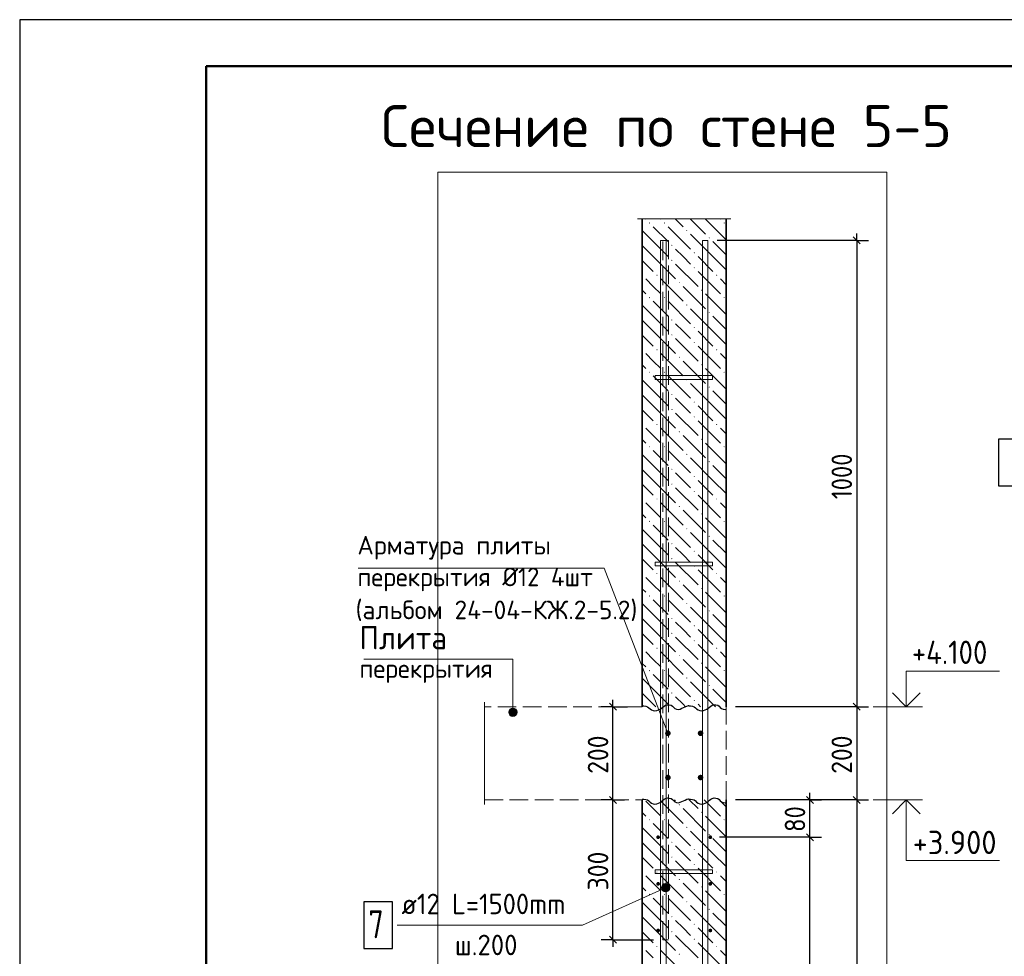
# Model space of a CAD drawing. Header units: millimetres. Extents: x 0 to 21005, y -5 to 14850.
# Tile 7 of 19: x 0 to 5279, y 9828 to 14850. Entities that reach past the tile are written whole.
import ezdxf

# ---------------------------------------------------------------- set-up
doc = ezdxf.new("R2010")
doc.units = ezdxf.units.MM
doc.linetypes.add('______2', pattern=[135, 100, -35])
for name, color, linetype, lineweight in [('Standard', 7, 'Continuous', 25), ('Выпуски арматуры Г-обр.', 7, 'Continuous', 25), ('ЖБ Пилон', 180, 'Continuous', 25), ('Заголовок чертежа', 7, 'Continuous', 25), ('Позиционная метка диаметр_ шаг', 7, 'Continuous', 13), ('Позиционная метка линия выноска', 7, 'Continuous', 13), ('Примечания', 7, 'Continuous', 13), ('Стена обрамление Г-обр.', 7, 'Continuous', 25), ('Стена фоновая арматура У1', 7, 'Continuous', 25), ('Стена фоновая арматура Х1', 7, 'Continuous', 25), ('Стена фоновая затяжка С-обр.', 7, 'Continuous', 25)]:
    doc.layers.add(name, color=color, linetype=linetype, lineweight=lineweight)
doc.layers.add('ЖБ Перекрытие верхний уровень', color=7, linetype='Continuous', lineweight=25, true_color=0xe0e0ff)
doc.layers.add('ЖБ Стена верхний уровень', color=7, linetype='Continuous', lineweight=25, true_color=0x006e00)
doc.layers.add('Размерная выноска', color=7, linetype='Continuous')
doc.styles.add('ISOCPEUR', font='txt')

msp = doc.modelspace()

# ---------------------------------------------------------------- hatches: boundary and pattern name
at = {"layer": 'ЖБ Стена верхний уровень', "linetype": 'Continuous', "lineweight": 18, "transparency": 33554687}
for points in [[(3373.3, 13759.9), (3376.6, 13763.2), (3379.9, 13759.9), (3376.6, 13756.7)], [(3453.3, 13759.9), (3456.6, 13763.2), (3459.9, 13759.9), (3456.6, 13756.7)], [(3773.3, 13759.9), (3776.6, 13763.2), (3779.9, 13759.9), (3776.6, 13756.7)], [(3573.3, 13719.9), (3576.6, 13723.2), (3579.9, 13719.9), (3576.6, 13716.7)], [(3693.4, 13679.9), (3696.6, 13683.2), (3699.9, 13679.9), (3696.6, 13676.7)], [(3493.4, 13639.9), (3496.6, 13643.2), (3499.9, 13639.9), (3496.6, 13636.7)], [(3613.3, 13599.9), (3616.6, 13603.2), (3619.9, 13599.9), (3616.6, 13596.7)], [(3493.4, 13559.9), (3496.6, 13563.2), (3499.9, 13559.9), (3496.6, 13556.7)], [(3613.3, 13519.9), (3616.6, 13523.2), (3619.9, 13519.9), (3616.6, 13516.7)], [(3337.6, 13482.1), (3339.9, 13479.9), (3337.6, 13477.7)], [(3413.3, 13479.9), (3416.6, 13483.2), (3419.9, 13479.9), (3416.6, 13476.7)], [(3733.4, 13479.9), (3736.6, 13483.2), (3739.9, 13479.9), (3736.6, 13476.7)], [(3533.4, 13439.9), (3536.6, 13443.2), (3539.9, 13439.9), (3536.6, 13436.7)], [(3373.3, 13359.9), (3376.6, 13363.2), (3379.9, 13359.9), (3376.6, 13356.7)], [(3453.3, 13359.9), (3456.6, 13363.2), (3459.9, 13359.9), (3456.6, 13356.7)], [(3653.3, 13399.9), (3656.6, 13403.2), (3659.9, 13399.9), (3656.6, 13396.7)], [(3773.3, 13359.9), (3776.6, 13363.2), (3779.9, 13359.9), (3776.6, 13356.7)], [(3573.3, 13319.9), (3576.6, 13323.2), (3579.9, 13319.9), (3576.6, 13316.7)], [(3693.4, 13279.9), (3696.6, 13283.2), (3699.9, 13279.9), (3696.6, 13276.7)], [(3493.4, 13239.9), (3496.6, 13243.2), (3499.9, 13239.9), (3496.6, 13236.7)], [(3613.3, 13199.9), (3616.6, 13203.2), (3619.9, 13199.9), (3616.6, 13196.7)], [(3493.4, 13159.9), (3496.6, 13163.2), (3499.9, 13159.9), (3496.6, 13156.7)], [(3613.3, 13119.9), (3616.6, 13123.2), (3619.9, 13119.9), (3616.6, 13116.7)], [(3337.6, 13082.1), (3339.9, 13079.9), (3337.6, 13077.7)], [(3413.3, 13079.9), (3416.6, 13083.2), (3419.9, 13079.9), (3416.6, 13076.7)], [(3533.4, 13039.9), (3536.6, 13043.2), (3539.9, 13039.9), (3536.6, 13036.7)], [(3733.4, 13079.9), (3736.6, 13083.2), (3739.9, 13079.9), (3736.6, 13076.7)], [(3653.3, 12999.9), (3656.6, 13003.2), (3659.9, 12999.9), (3656.6, 12996.7)], [(3373.3, 12959.9), (3376.6, 12963.2), (3379.9, 12959.9), (3376.6, 12956.7)], [(3453.3, 12959.9), (3456.6, 12963.2), (3459.9, 12959.9), (3456.6, 12956.7)], [(3773.3, 12959.9), (3776.6, 12963.2), (3779.9, 12959.9), (3776.6, 12956.7)], [(3573.3, 12919.9), (3576.6, 12923.2), (3579.9, 12919.9), (3576.6, 12916.7)], [(3693.4, 12879.9), (3696.6, 12883.2), (3699.9, 12879.9), (3696.6, 12876.7)], [(3493.4, 12839.9), (3496.6, 12843.2), (3499.9, 12839.9), (3496.6, 12836.7)], [(3613.3, 12799.9), (3616.6, 12803.2), (3619.9, 12799.9), (3616.6, 12796.7)], [(3493.4, 12759.9), (3496.6, 12763.2), (3499.9, 12759.9), (3496.6, 12756.7)], [(3613.3, 12719.9), (3616.6, 12723.2), (3619.9, 12719.9), (3616.6, 12716.7)], [(3337.6, 12682.1), (3339.9, 12679.9), (3337.6, 12677.7)], [(3413.3, 12679.9), (3416.6, 12683.2), (3419.9, 12679.9), (3416.6, 12676.7)], [(3733.4, 12679.9), (3736.6, 12683.2), (3739.9, 12679.9), (3736.6, 12676.7)], [(3533.4, 12639.9), (3536.6, 12643.2), (3539.9, 12639.9), (3536.6, 12636.7)], [(3653.3, 12599.9), (3656.6, 12603.2), (3659.9, 12599.9), (3656.6, 12596.7)], [(3373.3, 12559.9), (3376.6, 12563.2), (3379.9, 12559.9), (3376.6, 12556.7)], [(3453.3, 12559.9), (3456.6, 12563.2), (3459.9, 12559.9), (3456.6, 12556.7)], [(3573.3, 12519.9), (3576.6, 12523.2), (3579.9, 12519.9), (3576.6, 12516.7)], [(3773.3, 12559.9), (3776.6, 12563.2), (3779.9, 12559.9), (3776.6, 12556.7)], [(3693.4, 12479.9), (3696.6, 12483.2), (3699.9, 12479.9), (3696.6, 12476.7)], [(3493.4, 12439.9), (3496.6, 12443.2), (3499.9, 12439.9), (3496.6, 12436.7)], [(3493.4, 12359.9), (3496.6, 12363.2), (3499.9, 12359.9), (3496.6, 12356.7)], [(3613.3, 12399.9), (3616.6, 12403.2), (3619.9, 12399.9), (3616.6, 12396.7)], [(3613.3, 12319.9), (3616.6, 12323.2), (3619.9, 12319.9), (3616.6, 12316.7)], [(3337.6, 12282.1), (3339.9, 12279.9), (3337.6, 12277.7)], [(3413.3, 12279.9), (3416.6, 12283.2), (3419.9, 12279.9), (3416.6, 12276.7)], [(3733.4, 12279.9), (3736.6, 12283.2), (3739.9, 12279.9), (3736.6, 12276.7)], [(3533.4, 12239.9), (3536.6, 12243.2), (3539.9, 12239.9), (3536.6, 12236.7)], [(3653.3, 12199.9), (3656.6, 12203.2), (3659.9, 12199.9), (3656.6, 12196.7)], [(3373.3, 12159.9), (3376.6, 12163.2), (3379.9, 12159.9), (3376.6, 12156.7)], [(3453.3, 12159.9), (3456.6, 12163.2), (3459.9, 12159.9), (3456.6, 12156.7)], [(3773.3, 12159.9), (3776.6, 12163.2), (3779.9, 12159.9), (3776.6, 12156.7)], [(3573.3, 12119.9), (3576.6, 12123.2), (3579.9, 12119.9), (3576.6, 12116.7)], [(3493.4, 12039.9), (3496.6, 12043.2), (3499.9, 12039.9), (3496.6, 12036.7)], [(3693.4, 12079.9), (3696.6, 12083.2), (3699.9, 12079.9), (3696.6, 12076.7)], [(3613.3, 11999.9), (3616.6, 12003.2), (3619.9, 11999.9), (3616.6, 11996.7)], [(3493.4, 11959.9), (3496.6, 11963.2), (3499.9, 11959.9), (3496.6, 11956.7)], [(3337.6, 11882.1), (3339.9, 11879.9), (3337.6, 11877.7)], [(3413.3, 11879.9), (3416.6, 11883.2), (3419.9, 11879.9), (3416.6, 11876.7)], [(3613.3, 11919.9), (3616.6, 11923.2), (3619.9, 11919.9), (3616.6, 11916.7)], [(3733.4, 11879.9), (3736.6, 11883.2), (3739.9, 11879.9), (3736.6, 11876.7)], [(3533.4, 11839.9), (3536.6, 11843.2), (3539.9, 11839.9), (3536.6, 11836.7)], [(3653.3, 11799.9), (3656.6, 11803.2), (3659.9, 11799.9), (3656.6, 11796.7)], [(3373.3, 11759.9), (3376.6, 11763.2), (3379.9, 11759.9), (3376.6, 11756.7)], [(3453.3, 11759.9), (3456.6, 11763.2), (3459.9, 11759.9), (3456.6, 11756.7)], [(3573.3, 11719.9), (3576.6, 11723.2), (3579.9, 11719.9), (3576.6, 11716.7)], [(3773.3, 11759.9), (3776.6, 11763.2), (3779.9, 11759.9), (3776.6, 11756.7)], [(3693.4, 11679.9), (3696.6, 11683.2), (3699.9, 11679.9), (3696.6, 11676.7)], [(3493.4, 11639.9), (3496.6, 11643.2), (3499.9, 11639.9), (3496.6, 11636.7)], [(3493.4, 11559.9), (3496.6, 11563.2), (3499.9, 11559.9), (3496.6, 11556.7)], [(3613.3, 11599.9), (3616.6, 11603.2), (3619.9, 11599.9), (3616.6, 11596.7)], [(3613.3, 11519.9), (3616.6, 11523.2), (3619.9, 11519.9), (3616.6, 11516.7)], [(3337.6, 11482.1), (3339.9, 11479.9), (3337.6, 11477.7)], [(3413.3, 11479.9), (3416.6, 11483.2), (3419.9, 11479.9), (3416.6, 11476.7)], [(3733.4, 11479.9), (3736.6, 11483.2), (3739.9, 11479.9), (3736.6, 11476.7)], [(3533.4, 11439.9), (3536.6, 11443.2), (3539.9, 11439.9), (3536.6, 11436.7)], [(3653.3, 11399.9), (3656.6, 11403.2), (3659.9, 11399.9), (3656.6, 11396.7)], [(3373.3, 11359.9), (3376.6, 11363.2), (3379.9, 11359.9), (3376.6, 11356.7)], [(3453.3, 11359.9), (3456.6, 11363.2), (3459.9, 11359.9), (3456.6, 11356.7)], [(3773.3, 11359.9), (3776.6, 11363.2), (3779.9, 11359.9), (3776.6, 11356.7)], [(3573.3, 11319.9), (3576.6, 11323.2), (3579.9, 11319.9), (3576.6, 11316.7)], [(3693.4, 11279.9), (3696.6, 11283.2), (3699.9, 11279.9), (3696.6, 11276.7)], [(3493.4, 11239.9), (3496.6, 11243.2), (3499.9, 11239.9), (3496.6, 11236.7)], [(3613.3, 11199.9), (3616.6, 11203.2), (3619.9, 11199.9), (3616.6, 11196.7)], [(3533.4, 10639.9), (3536.6, 10643.2), (3539.9, 10639.9), (3536.6, 10636.7)], [(3373.3, 10559.9), (3376.6, 10563.2), (3379.9, 10559.9), (3376.6, 10556.7)], [(3453.3, 10559.9), (3456.6, 10563.2), (3459.9, 10559.9), (3456.6, 10556.7)], [(3653.3, 10599.9), (3656.6, 10603.2), (3659.9, 10599.9), (3656.6, 10596.7)], [(3773.3, 10559.9), (3776.6, 10563.2), (3779.9, 10559.9), (3776.6, 10556.7)], [(3573.3, 10519.9), (3576.6, 10523.2), (3579.9, 10519.9), (3576.6, 10516.7)], [(3693.4, 10479.9), (3696.6, 10483.2), (3699.9, 10479.9), (3696.6, 10476.7)], [(3493.4, 10439.9), (3496.6, 10443.2), (3499.9, 10439.9), (3496.6, 10436.7)], [(3613.3, 10399.9), (3616.6, 10403.2), (3619.9, 10399.9), (3616.6, 10396.7)], [(3493.4, 10359.9), (3496.6, 10363.2), (3499.9, 10359.9), (3496.6, 10356.7)], [(3613.3, 10319.9), (3616.6, 10323.2), (3619.9, 10319.9), (3616.6, 10316.7)], [(3337.6, 10282.1), (3339.9, 10279.9), (3337.6, 10277.7)], [(3413.3, 10279.9), (3416.6, 10283.2), (3419.9, 10279.9), (3416.6, 10276.7)], [(3533.4, 10239.9), (3536.6, 10243.2), (3539.9, 10239.9), (3536.6, 10236.7)], [(3733.4, 10279.9), (3736.6, 10283.2), (3739.9, 10279.9), (3736.6, 10276.7)], [(3653.3, 10199.9), (3656.6, 10203.2), (3659.9, 10199.9), (3656.6, 10196.7)], [(3373.3, 10159.9), (3376.6, 10163.2), (3379.9, 10159.9), (3376.6, 10156.7)], [(3453.3, 10159.9), (3456.6, 10163.2), (3459.9, 10159.9), (3456.6, 10156.7)], [(3773.3, 10159.9), (3776.6, 10163.2), (3779.9, 10159.9), (3776.6, 10156.7)], [(3573.3, 10119.9), (3576.6, 10123.2), (3579.9, 10119.9), (3576.6, 10116.7)], [(3693.4, 10079.9), (3696.6, 10083.2), (3699.9, 10079.9), (3696.6, 10076.7)], [(3493.4, 10039.9), (3496.6, 10043.2), (3499.9, 10039.9), (3496.6, 10036.7)], [(3613.3, 9999.9), (3616.6, 10003.2), (3619.9, 9999.9), (3616.6, 9996.7)], [(3493.4, 9959.9), (3496.6, 9963.2), (3499.9, 9959.9), (3496.6, 9956.7)], [(3337.6, 9882.1), (3339.9, 9879.9), (3337.6, 9877.7)], [(3413.3, 9879.9), (3416.6, 9883.2), (3419.9, 9879.9), (3416.6, 9876.7)], [(3613.3, 9919.9), (3616.6, 9923.2), (3619.9, 9919.9), (3616.6, 9916.7)], [(3733.4, 9879.9), (3736.6, 9883.2), (3739.9, 9879.9), (3736.6, 9876.7)], [(3533.4, 9839.9), (3536.6, 9843.2), (3539.9, 9839.9), (3536.6, 9836.7)]]:
    msp.add_hatch(color=7, dxfattribs=at).paths.add_polyline_path(points, flags=16)
at = {"layer": 'Позиционная метка линия выноска', "linetype": 'Continuous', "lineweight": 13, "transparency": 33554687}
for points in [[(2622, 11136.5), (2667, 11136.5), (2663.9, 11147.7)], [(2622, 11136.5), (2663.9, 11147.7), (2625.2, 11147.7)], [(2625.2, 11147.7), (2663.9, 11147.7), (2655.8, 11155.8)], [(2625.2, 11147.7), (2655.8, 11155.8), (2633.3, 11155.8)], [(2633.3, 11155.8), (2655.8, 11155.8), (2644.5, 11159)], [(2625.2, 11125.2), (2667, 11136.5), (2622, 11136.5)], [(2625.2, 11125.2), (2663.9, 11125.2), (2667, 11136.5)], [(2633.3, 11117.1), (2663.9, 11125.2), (2625.2, 11125.2)], [(2633.3, 11117.1), (2655.8, 11117.1), (2663.9, 11125.2)], [(2655.8, 11117.1), (2633.3, 11117.1), (2644.5, 11114)], [(3440.4, 10197.9), (3460.3, 10173.4), (3444.4, 10208.7)], [(3449.6, 10177.4), (3440.4, 10197.9), (3442.1, 10186.4)], [(3440.4, 10197.9), (3449.6, 10177.4), (3460.3, 10173.4)], [(3444.4, 10208.7), (3471.8, 10175.1), (3453.4, 10216.1)], [(3444.4, 10208.7), (3460.3, 10173.4), (3471.8, 10175.1)], [(3453.4, 10216.1), (3480.8, 10182.6), (3464.9, 10217.9)], [(3453.4, 10216.1), (3471.8, 10175.1), (3480.8, 10182.6)], [(3464.9, 10217.9), (3480.8, 10182.6), (3484.9, 10193.3)], [(3464.9, 10217.9), (3484.9, 10193.3), (3475.7, 10213.8)], [(3475.7, 10213.8), (3484.9, 10193.3), (3483.1, 10204.9)]]:
    msp.add_hatch(color=7, dxfattribs=at).paths.add_polyline_path(points)
at = {"layer": 'Стена обрамление Г-обр.', "linetype": 'Continuous', "lineweight": 13, "transparency": 33554687}
for points in [[(3490.1, 11024), (3489, 11029.7), (3485.7, 11034.6), (3480.9, 11037.8), (3475.1, 11039), (3469.4, 11037.8), (3464.5, 11034.6), (3461.3, 11029.7), (3460.1, 11024), (3461.3, 11018.2), (3464.5, 11013.4), (3469.4, 11010.1), (3475.1, 11009), (3480.9, 11010.1), (3485.7, 11013.4), (3489, 11018.2)], [(3665.1, 11024), (3664, 11029.7), (3660.7, 11034.6), (3655.9, 11037.8), (3650.1, 11039), (3644.4, 11037.8), (3639.5, 11034.6), (3636.3, 11029.7), (3635.1, 11024), (3636.3, 11018.2), (3639.5, 11013.4), (3644.4, 11010.1), (3650.1, 11009), (3655.9, 11010.1), (3660.7, 11013.4), (3664, 11018.2)], [(3490.1, 10786.5), (3489, 10792.2), (3485.7, 10797.1), (3480.9, 10800.3), (3475.1, 10801.5), (3469.4, 10800.3), (3464.5, 10797.1), (3461.3, 10792.2), (3460.1, 10786.5), (3461.3, 10780.7), (3464.5, 10775.9), (3469.4, 10772.6), (3475.1, 10771.5), (3480.9, 10772.6), (3485.7, 10775.9), (3489, 10780.7)], [(3665.1, 10786.5), (3664, 10792.2), (3660.7, 10797.1), (3655.9, 10800.3), (3650.1, 10801.5), (3644.4, 10800.3), (3639.5, 10797.1), (3636.3, 10792.2), (3635.1, 10786.5), (3636.3, 10780.7), (3639.5, 10775.9), (3644.4, 10772.6), (3650.1, 10771.5), (3655.9, 10772.6), (3660.7, 10775.9), (3664, 10780.7)]]:
    msp.add_hatch(color=7, dxfattribs=at).paths.add_polyline_path(points)
at = {"layer": 'Стена фоновая арматура У1', "linetype": 'Continuous', "lineweight": 13, "transparency": 33554687}
for points in [[(3432.6, 10466.5), (3431.9, 10470.3), (3429.7, 10473.5), (3426.4, 10475.7), (3422.6, 10476.5), (3418.8, 10475.7), (3415.5, 10473.5), (3413.4, 10470.3), (3412.6, 10466.5), (3413.4, 10462.6), (3415.5, 10459.4), (3418.8, 10457.2), (3422.6, 10456.5), (3426.4, 10457.2), (3429.7, 10459.4), (3431.9, 10462.6)], [(3712.6, 10466.5), (3711.9, 10470.3), (3709.7, 10473.5), (3706.4, 10475.7), (3702.6, 10476.5), (3698.8, 10475.7), (3695.5, 10473.5), (3693.4, 10470.3), (3692.6, 10466.5), (3693.4, 10462.6), (3695.5, 10459.4), (3698.8, 10457.2), (3702.6, 10456.5), (3706.4, 10457.2), (3709.7, 10459.4), (3711.9, 10462.6)], [(3432.6, 10216.5), (3431.9, 10220.3), (3429.7, 10223.5), (3426.4, 10225.7), (3422.6, 10226.5), (3418.8, 10225.7), (3415.5, 10223.5), (3413.4, 10220.3), (3412.6, 10216.5), (3413.4, 10212.6), (3415.5, 10209.4), (3418.8, 10207.2), (3422.6, 10206.5), (3426.4, 10207.2), (3429.7, 10209.4), (3431.9, 10212.6)], [(3712.6, 10216.5), (3711.9, 10220.3), (3709.7, 10223.5), (3706.4, 10225.7), (3702.6, 10226.5), (3698.8, 10225.7), (3695.5, 10223.5), (3693.4, 10220.3), (3692.6, 10216.5), (3693.4, 10212.6), (3695.5, 10209.4), (3698.8, 10207.2), (3702.6, 10206.5), (3706.4, 10207.2), (3709.7, 10209.4), (3711.9, 10212.6)], [(3432.6, 9966.5), (3431.9, 9970.3), (3429.7, 9973.5), (3426.4, 9975.7), (3422.6, 9976.5), (3418.8, 9975.7), (3415.5, 9973.5), (3413.4, 9970.3), (3412.6, 9966.5), (3413.4, 9962.6), (3415.5, 9959.4), (3418.8, 9957.2), (3422.6, 9956.5), (3426.4, 9957.2), (3429.7, 9959.4), (3431.9, 9962.6)], [(3712.6, 9966.5), (3711.9, 9970.3), (3709.7, 9973.5), (3706.4, 9975.7), (3702.6, 9976.5), (3698.8, 9975.7), (3695.5, 9973.5), (3693.4, 9970.3), (3692.6, 9966.5), (3693.4, 9962.6), (3695.5, 9959.4), (3698.8, 9957.2), (3702.6, 9956.5), (3706.4, 9957.2), (3709.7, 9959.4), (3711.9, 9962.6)]]:
    msp.add_hatch(color=7, dxfattribs=at).paths.add_polyline_path(points)

# ---------------------------------------------------------------- linework, layer by layer
at = {"layer": 'Standard', "color": 7, "linetype": 'Continuous', "lineweight": 25, "transparency": 33554687}
for p, q in [((1000, 14600), (1000, 529.1)), ((4468.7, 13685.2), (4506.2, 13647.7)), ((3199.4, 11147.7), (3161.9, 11185.2)), ((4468.7, 11185.2), (4506.2, 11147.7)), ((3199.4, 10647.7), (3161.9, 10685.2)), ((4255.3, 10647.7), (4217.8, 10685.2)), ((4468.7, 10685.2), (4506.2, 10647.7)), ((4255.3, 10447.7), (4217.8, 10485.2)), ((3199.4, 9897.7), (3161.9, 9935.2))]:
    msp.add_line(p, q, dxfattribs=at)
at = {"layer": 'Standard', "color": 7, "linetype": 'Continuous', "lineweight": -3, "transparency": 33554687}
for p, q in [((4487.4, 13666.5), (4487.4, 13704)), ((3180.6, 11166.5), (3180.6, 11204)), ((3180.6, 10666.5), (3180.6, 11166.5)), ((4487.4, 11166.5), (4487.4, 10666.5)), ((4236.5, 10666.5), (4236.5, 10704)), ((4236.5, 10466.5), (4236.5, 10666.5)), ((4487.4, 10666.5), (4487.4, 6639.8)), ((4236.5, 8466.5), (4236.5, 10466.5)), ((3180.6, 9916.5), (3180.6, 9879))]:
    msp.add_line(p, q, dxfattribs=at)
at = {"layer": 'Standard', "color": 251, "linetype": 'Continuous', "lineweight": -3, "true_color": 0x656565, "transparency": 33554687}
for p, q in [((4487.4, 13666.5), (3740.1, 13666.5)), ((4487.4, 13666.5), (4424.9, 13666.5)), ((4487.4, 13666.5), (4549.9, 13666.5)), ((3180.6, 11166.5), (3118.1, 11166.5)), ((3180.6, 11166.5), (3243.1, 11166.5)), ((3180.6, 11166.5), (3259.3, 11166.5)), ((4487.4, 11166.5), (4424.9, 11166.5)), ((4487.4, 11166.5), (4549.9, 11166.5)), ((3180.6, 10666.5), (3118.1, 10666.5)), ((3180.6, 10666.5), (3243.1, 10666.5)), ((3180.6, 10666.5), (3211.5, 10666.5)), ((4236.5, 10666.5), (3837.6, 10666.5)), ((4236.5, 10666.5), (4174, 10666.5)), ((4236.5, 10666.5), (4299, 10666.5)), ((4487.4, 10666.5), (4424.9, 10666.5)), ((4487.4, 10666.5), (4549.9, 10666.5)), ((4236.5, 10466.5), (4174, 10466.5)), ((4236.5, 10466.5), (4299, 10466.5)), ((3180.6, 9916.5), (3118.1, 9916.5)), ((3180.6, 9916.5), (3243.1, 9916.5)), ((3180.6, 9916.5), (3397.6, 9916.5))]:
    msp.add_line(p, q, dxfattribs=at)
at = {"layer": 'Standard', "color": 7, "linetype": 'Continuous', "lineweight": 13, "transparency": 33554687}
for p, q in [((4574.9, 11166.5), (4839.9, 11166.5)), ((4574.9, 10666.5), (4839.9, 10666.5))]:
    msp.add_line(p, q, dxfattribs=at)
at = {"layer": 'Standard', "color": 7, "linetype": 'Continuous', "lineweight": 25, "transparency": 33554687}
msp.add_lwpolyline([(0, 0), (21000, 0), (21000, 14850), (0, 14850), (0, 0)], close=True, dxfattribs=at)
at = {"layer": 'Standard', "color": 7, "linetype": 'Continuous', "lineweight": 13, "transparency": 33554687}
for points in [[(8802.4, 14850), (0, 14850), (0, 6639.8), (8802.4, 6639.8), (8802.4, 14850)], [(4752.8, 11166.5), (4752.8, 11356.5), (5252.8, 11356.5)], [(4752.8, 10666.5), (4752.8, 10341.5), (5252.8, 10341.5)]]:
    msp.add_lwpolyline(points, dxfattribs=at)
at = {"layer": 'Standard', "color": 7, "linetype": 'Continuous', "lineweight": 50, "transparency": 33554687}
msp.add_lwpolyline([(1000, 14600), (20750, 14600), (20750, 250), (1000, 250), (1000, 14600)], close=True, dxfattribs=at)
at = {"layer": 'Standard', "color": 254, "linetype": 'Continuous', "lineweight": 13, "true_color": 0xc4c4ff, "transparency": 33554687}
msp.add_lwpolyline([(4649, 6639.8), (4649, 14032.1), (2241.5, 14032.1), (2241.5, 6639.8)], dxfattribs=at)
at = {"layer": 'Standard', "color": 7, "linetype": 'Continuous', "lineweight": -3, "transparency": 33554687}
for points in [[(4487.4, 13666.5), (4487.4, 12235.8), (4487.4, 12235.8), (4487.4, 11166.5)], [(3180.6, 9916.5), (3180.6, 10142.8), (3180.6, 10142.8), (3180.6, 10666.5)]]:
    msp.add_lwpolyline(points, dxfattribs=at)
at = {"layer": 'Standard', "color": 7, "linetype": 'Continuous', "lineweight": 35, "transparency": 33554687}
for points in [[(4678.5, 11240.7), (4752.8, 11166.5), (4827, 11240.7)], [(4678.5, 10592.2), (4752.8, 10666.5), (4827, 10592.2)]]:
    msp.add_lwpolyline(points, dxfattribs=at)
at = {"layer": 'Standard', "color": 251, "linetype": 'Continuous', "lineweight": -3, "true_color": 0x656565, "transparency": 33554687}
for points in [[(4487.4, 11166.5), (4478.9, 11166.5), (4478.9, 11166.5), (4478.9, 11166.5), (4478.9, 11166.5), (3837.6, 11166.5)], [(4487.4, 10666.5), (4478.9, 10666.5), (4478.9, 10666.5), (3837.6, 10666.5)], [(4236.5, 10466.5), (4228, 10466.5), (4228, 10466.5), (3752.6, 10466.5)]]:
    msp.add_lwpolyline(points, dxfattribs=at)
at = {"layer": 'Выпуски арматуры Г-обр.', "color": 251, "linetype": '______2', "lineweight": 13, "true_color": 0x656565, "transparency": 33554687}
msp.add_lwpolyline([(3477.6, 13666.5), (3477.6, 9916.5), (3447.6, 9916.5), (3447.6, 13666.5), (3477.6, 13666.5)], dxfattribs=at)
at = {"layer": 'Выпуски арматуры Г-обр.', "color": 7, "linetype": 'Continuous', "lineweight": 25, "transparency": 33554687}
for points in [[(5247.2, 12350.1), (5447.2, 12350.1), (5447.2, 12600.1), (5247.2, 12600.1), (5247.2, 12350.1)], [(1844.5, 9870.1), (1999.5, 9870.1), (1999.5, 10120.1), (1844.5, 10120.1), (1844.5, 9870.1)]]:
    msp.add_lwpolyline(points, dxfattribs=at)
at = {"layer": 'ЖБ Перекрытие верхний уровень', "color": 7, "linetype": '______2', "lineweight": 18, "transparency": 33554687}
for p, q in [((3337.6, 11166.5), (2491.5, 11166.5)), ((3787.6, 10666.5), (3787.6, 11166.5)), ((2491.5, 10666.5), (3337.6, 10666.5))]:
    msp.add_line(p, q, dxfattribs=at)
at = {"layer": 'ЖБ Стена верхний уровень', "color": 7, "linetype": 'Continuous', "lineweight": 35, "transparency": 33554687}
for p, q in [((3337.6, 13782.1), (3337.6, 11166.5)), ((3787.6, 11166.5), (3787.6, 13782.1)), ((3337.6, 10666.5), (3337.6, 6639.8)), ((3787.6, 6639.8), (3787.6, 10666.5))]:
    msp.add_line(p, q, dxfattribs=at)
at = {"layer": 'ЖБ Стена верхний уровень', "color": 9, "linetype": 'Continuous', "lineweight": 18, "true_color": 0xc7c7c7, "transparency": 33554687}
for p, q in [((3354.4, 13782.1), (3356.6, 13779.9)), ((3436.6, 13779.9), (3434.4, 13782.1)), ((3514.4, 13782.1), (3556.6, 13739.9)), ((3594.4, 13782.1), (3676.6, 13699.9)), ((3787.6, 13668.9), (3676.6, 13779.9)), ((3754.4, 13782.1), (3756.6, 13779.9)), ((3396.6, 13739.9), (3476.6, 13659.9)), ((3476.6, 13739.9), (3596.6, 13619.9)), ((3396.6, 13659.9), (3337.6, 13718.9)), ((3716.6, 13579.9), (3596.6, 13699.9)), ((3337.6, 13638.9), (3396.6, 13579.9)), ((3396.6, 13659.9), (3476.6, 13579.9)), ((3556.6, 13579.9), (3516.6, 13619.9)), ((3716.6, 13659.9), (3787.6, 13588.9)), ((3396.6, 13579.9), (3516.6, 13459.9)), ((3596.6, 13539.9), (3556.6, 13579.9)), ((3636.6, 13579.9), (3716.6, 13499.9)), ((3716.6, 13579.9), (3787.6, 13508.9)), ((3337.6, 13558.9), (3396.6, 13499.9)), ((3516.6, 13539.9), (3636.6, 13419.9)), ((3636.6, 13499.9), (3756.6, 13379.9)), ((3396.6, 13419.9), (3356.6, 13459.9)), ((3436.6, 13379.9), (3396.6, 13419.9)), ((3436.6, 13459.9), (3556.6, 13339.9)), ((3556.6, 13419.9), (3676.6, 13299.9)), ((3787.6, 13428.9), (3756.6, 13459.9)), ((3337.6, 13398.9), (3356.6, 13379.9)), ((3787.6, 13268.9), (3676.6, 13379.9)), ((3396.6, 13259.9), (3337.6, 13318.9)), ((3396.6, 13339.9), (3476.6, 13259.9)), ((3476.6, 13339.9), (3596.6, 13219.9)), ((3396.6, 13259.9), (3476.6, 13179.9)), ((3716.6, 13179.9), (3596.6, 13299.9)), ((3716.6, 13259.9), (3787.6, 13188.9)), ((3337.6, 13238.9), (3396.6, 13179.9)), ((3556.6, 13179.9), (3516.6, 13219.9)), ((3337.6, 13158.9), (3396.6, 13099.9)), ((3396.6, 13179.9), (3516.6, 13059.9)), ((3596.6, 13139.9), (3556.6, 13179.9)), ((3636.6, 13179.9), (3716.6, 13099.9)), ((3716.6, 13179.9), (3787.6, 13108.9)), ((3516.6, 13139.9), (3636.6, 13019.9)), ((3636.6, 13099.9), (3756.6, 12979.9)), ((3396.6, 13019.9), (3356.6, 13059.9)), ((3436.6, 13059.9), (3556.6, 12939.9)), ((3787.6, 13028.9), (3756.6, 13059.9)), ((3337.6, 12998.9), (3356.6, 12979.9)), ((3436.6, 12979.9), (3396.6, 13019.9)), ((3556.6, 13019.9), (3676.6, 12899.9)), ((3396.6, 12939.9), (3476.6, 12859.9)), ((3476.6, 12939.9), (3596.6, 12819.9)), ((3787.6, 12868.9), (3676.6, 12979.9)), ((3396.6, 12859.9), (3337.6, 12918.9)), ((3716.6, 12779.9), (3596.6, 12899.9)), ((3337.6, 12838.9), (3396.6, 12779.9)), ((3396.6, 12859.9), (3476.6, 12779.9)), ((3716.6, 12859.9), (3787.6, 12788.9)), ((3396.6, 12779.9), (3516.6, 12659.9)), ((3556.6, 12779.9), (3516.6, 12819.9)), ((3596.6, 12739.9), (3556.6, 12779.9)), ((3636.6, 12779.9), (3716.6, 12699.9)), ((3716.6, 12779.9), (3787.6, 12708.9)), ((3337.6, 12758.9), (3396.6, 12699.9)), ((3516.6, 12739.9), (3636.6, 12619.9)), ((3636.6, 12699.9), (3756.6, 12579.9)), ((3396.6, 12619.9), (3356.6, 12659.9)), ((3436.6, 12579.9), (3396.6, 12619.9)), ((3436.6, 12659.9), (3556.6, 12539.9)), ((3556.6, 12619.9), (3676.6, 12499.9)), ((3787.6, 12628.9), (3756.6, 12659.9)), ((3337.6, 12598.9), (3356.6, 12579.9)), ((3787.6, 12468.9), (3676.6, 12579.9)), ((3396.6, 12459.9), (3337.6, 12518.9)), ((3396.6, 12539.9), (3476.6, 12459.9)), ((3476.6, 12539.9), (3596.6, 12419.9)), ((3396.6, 12459.9), (3476.6, 12379.9)), ((3716.6, 12379.9), (3596.6, 12499.9)), ((3716.6, 12459.9), (3787.6, 12388.9)), ((3337.6, 12438.9), (3396.6, 12379.9)), ((3556.6, 12379.9), (3516.6, 12419.9)), ((3337.6, 12358.9), (3396.6, 12299.9)), ((3396.6, 12379.9), (3516.6, 12259.9)), ((3596.6, 12339.9), (3556.6, 12379.9)), ((3636.6, 12379.9), (3716.6, 12299.9)), ((3716.6, 12379.9), (3787.6, 12308.9)), ((3516.6, 12339.9), (3636.6, 12219.9)), ((3636.6, 12299.9), (3756.6, 12179.9)), ((3396.6, 12219.9), (3356.6, 12259.9)), ((3436.6, 12259.9), (3556.6, 12139.9)), ((3787.6, 12228.9), (3756.6, 12259.9)), ((3337.6, 12198.9), (3356.6, 12179.9)), ((3436.6, 12179.9), (3396.6, 12219.9)), ((3556.6, 12219.9), (3676.6, 12099.9)), ((3787.6, 12068.9), (3676.6, 12179.9)), ((3396.6, 12059.9), (3337.6, 12118.9)), ((3396.6, 12139.9), (3476.6, 12059.9)), ((3476.6, 12139.9), (3596.6, 12019.9)), ((3716.6, 11979.9), (3596.6, 12099.9)), ((3337.6, 12038.9), (3396.6, 11979.9)), ((3396.6, 12059.9), (3476.6, 11979.9)), ((3716.6, 12059.9), (3787.6, 11988.9)), ((3556.6, 11979.9), (3516.6, 12019.9)), ((3337.6, 11958.9), (3396.6, 11899.9)), ((3396.6, 11979.9), (3516.6, 11859.9)), ((3516.6, 11939.9), (3636.6, 11819.9)), ((3596.6, 11939.9), (3556.6, 11979.9)), ((3636.6, 11979.9), (3716.6, 11899.9)), ((3716.6, 11979.9), (3787.6, 11908.9)), ((3636.6, 11899.9), (3756.6, 11779.9)), ((3396.6, 11819.9), (3356.6, 11859.9)), ((3436.6, 11859.9), (3556.6, 11739.9)), ((3787.6, 11828.9), (3756.6, 11859.9)), ((3337.6, 11798.9), (3356.6, 11779.9)), ((3436.6, 11779.9), (3396.6, 11819.9)), ((3556.6, 11819.9), (3676.6, 11699.9)), ((3787.6, 11668.9), (3676.6, 11779.9)), ((3396.6, 11659.9), (3337.6, 11718.9)), ((3396.6, 11739.9), (3476.6, 11659.9)), ((3476.6, 11739.9), (3596.6, 11619.9)), ((3716.6, 11579.9), (3596.6, 11699.9)), ((3337.6, 11638.9), (3396.6, 11579.9)), ((3396.6, 11659.9), (3476.6, 11579.9)), ((3556.6, 11579.9), (3516.6, 11619.9)), ((3716.6, 11659.9), (3787.6, 11588.9)), ((3396.6, 11579.9), (3516.6, 11459.9)), ((3596.6, 11539.9), (3556.6, 11579.9)), ((3636.6, 11579.9), (3716.6, 11499.9)), ((3716.6, 11579.9), (3787.6, 11508.9)), ((3337.6, 11558.9), (3396.6, 11499.9)), ((3516.6, 11539.9), (3636.6, 11419.9)), ((3396.6, 11419.9), (3356.6, 11459.9)), ((3436.6, 11459.9), (3556.6, 11339.9)), ((3636.6, 11499.9), (3756.6, 11379.9)), ((3787.6, 11428.9), (3756.6, 11459.9)), ((3436.6, 11379.9), (3396.6, 11419.9)), ((3556.6, 11419.9), (3676.6, 11299.9)), ((3337.6, 11398.9), (3356.6, 11379.9)), ((3787.6, 11268.9), (3676.6, 11379.9)), ((3396.6, 11259.9), (3337.6, 11318.9)), ((3396.6, 11339.9), (3476.6, 11259.9)), ((3476.6, 11339.9), (3596.6, 11219.9)), ((3716.6, 11179.9), (3596.6, 11299.9)), ((3396.6, 11259.9), (3476.6, 11179.9)), ((3716.6, 11259.9), (3787.6, 11188.9)), ((3337.6, 11238.9), (3396.6, 11179.9)), ((3556.6, 11179.9), (3516.6, 11219.9)), ((3396.6, 11179.9), (3410, 11166.5)), ((3570, 11166.5), (3556.6, 11179.9)), ((3636.6, 11179.9), (3650, 11166.5)), ((3716.6, 11179.9), (3730, 11166.5)), ((3510, 10666.5), (3516.6, 10659.9)), ((3590, 10666.5), (3636.6, 10619.9)), ((3670, 10666.5), (3756.6, 10579.9)), ((3396.6, 10619.9), (3356.6, 10659.9)), ((3436.6, 10579.9), (3396.6, 10619.9)), ((3436.6, 10659.9), (3556.6, 10539.9)), ((3556.6, 10619.9), (3676.6, 10499.9)), ((3787.6, 10628.9), (3756.6, 10659.9)), ((3337.6, 10598.9), (3356.6, 10579.9)), ((3787.6, 10468.9), (3676.6, 10579.9)), ((3396.6, 10459.9), (3337.6, 10518.9)), ((3396.6, 10539.9), (3476.6, 10459.9)), ((3476.6, 10539.9), (3596.6, 10419.9)), ((3396.6, 10459.9), (3476.6, 10379.9)), ((3716.6, 10379.9), (3596.6, 10499.9)), ((3716.6, 10459.9), (3787.6, 10388.9)), ((3337.6, 10438.9), (3396.6, 10379.9)), ((3556.6, 10379.9), (3516.6, 10419.9)), ((3337.6, 10358.9), (3396.6, 10299.9)), ((3396.6, 10379.9), (3516.6, 10259.9)), ((3596.6, 10339.9), (3556.6, 10379.9)), ((3636.6, 10379.9), (3716.6, 10299.9)), ((3716.6, 10379.9), (3787.6, 10308.9)), ((3516.6, 10339.9), (3636.6, 10219.9)), ((3636.6, 10299.9), (3756.6, 10179.9)), ((3396.6, 10219.9), (3356.6, 10259.9)), ((3436.6, 10259.9), (3556.6, 10139.9)), ((3787.6, 10228.9), (3756.6, 10259.9)), ((3337.6, 10198.9), (3356.6, 10179.9)), ((3436.6, 10179.9), (3396.6, 10219.9)), ((3556.6, 10219.9), (3676.6, 10099.9)), ((3396.6, 10139.9), (3476.6, 10059.9)), ((3476.6, 10139.9), (3596.6, 10019.9)), ((3787.6, 10068.9), (3676.6, 10179.9)), ((3396.6, 10059.9), (3337.6, 10118.9)), ((3716.6, 9979.9), (3596.6, 10099.9)), ((3337.6, 10038.9), (3396.6, 9979.9)), ((3396.6, 10059.9), (3476.6, 9979.9)), ((3716.6, 10059.9), (3787.6, 9988.9)), ((3396.6, 9979.9), (3516.6, 9859.9)), ((3556.6, 9979.9), (3516.6, 10019.9)), ((3596.6, 9939.9), (3556.6, 9979.9)), ((3636.6, 9979.9), (3716.6, 9899.9)), ((3716.6, 9979.9), (3787.6, 9908.9)), ((3337.6, 9958.9), (3396.6, 9899.9)), ((3516.6, 9939.9), (3636.6, 9819.9)), ((3636.6, 9899.9), (3756.6, 9779.9)), ((3396.6, 9819.9), (3356.6, 9859.9)), ((3436.6, 9859.9), (3556.6, 9739.9)), ((3787.6, 9828.9), (3756.6, 9859.9))]:
    msp.add_line(p, q, dxfattribs=at)
at = {"layer": 'Позиционная метка линия выноска', "color": 7, "linetype": 'Continuous', "lineweight": 13, "transparency": 33554687}
for p, q in [((2644.5, 11159), (2644.5, 11159)), ((2622, 11136.5), (2622, 11136.5)), ((2644.5, 11114), (2644.5, 11114)), ((2667, 11136.5), (2667, 11136.5)), ((3453.4, 10216.1), (3453.4, 10216.1)), ((3483.1, 10204.9), (3483.1, 10204.9)), ((3442.1, 10186.4), (3442.1, 10186.4)), ((3471.8, 10175.1), (3471.8, 10175.1))]:
    msp.add_line(p, q, dxfattribs=at)
for points in [[(3475.1, 11024), (3134.3, 11909.7), (1814.3, 11909.7)], [(2644.5, 11136.5), (2644.5, 11421.3), (1844.5, 11421.3)], [(2024.4, 9995.1), (3016.9, 9995.1), (3462.6, 10195.6)]]:
    msp.add_lwpolyline(points, dxfattribs=at)
for centre in [(2644.5, 11136.5), (3462.6, 10195.6)]:
    msp.add_circle(centre, 22.5, dxfattribs=at)
at = {"layer": 'Примечания', "color": 7, "linetype": 'Continuous', "lineweight": 25, "transparency": 33554687}
for points in [[(3337.6, 11170.8), (3346.9, 11171), (3356.9, 11169.5), (3365.9, 11166.2), (3373.1, 11160.8), (3379.4, 11154.3), (3386.6, 11148.8), (3395.9, 11145.5), (3405.6, 11143.6), (3415.4, 11145.8), (3424.4, 11149.3), (3433.1, 11153.3), (3440.6, 11158.7), (3447.6, 11164.4), (3454.6, 11170.1), (3463.1, 11174.6), (3472.6, 11177), (3482.6, 11176.7), (3492.4, 11174), (3499.6, 11168.7), (3506.1, 11162.4), (3513.1, 11156.7), (3521.6, 11152.5), (3531.6, 11151.5), (3541.4, 11153.9), (3550.1, 11157.7), (3558.6, 11162), (3567.4, 11166.1), (3575.9, 11170.1), (3585.6, 11172), (3587.6, 11172.2)], [(3587.6, 11170.8), (3596.9, 11171), (3606.9, 11169.5), (3615.9, 11166.2), (3623.1, 11160.8), (3629.4, 11154.3), (3636.6, 11148.8), (3645.9, 11145.5), (3655.6, 11143.6), (3665.4, 11145.8), (3674.4, 11149.3), (3683.1, 11153.3), (3690.6, 11158.7), (3697.6, 11164.4), (3704.6, 11170.1), (3713.1, 11174.6), (3722.6, 11177), (3732.6, 11176.7), (3742.4, 11174), (3749.6, 11168.7), (3756.1, 11162.4), (3763.1, 11156.7), (3771.6, 11152.5), (3781.6, 11151.5), (3787.6, 11153)], [(3337.6, 10670.8), (3346.9, 10671), (3356.9, 10669.5), (3365.9, 10666.2), (3373.1, 10660.8), (3379.4, 10654.3), (3386.6, 10648.8), (3395.9, 10645.5), (3405.6, 10643.6), (3415.4, 10645.8), (3424.4, 10649.3), (3433.1, 10653.3), (3440.6, 10658.7), (3447.6, 10664.4), (3454.6, 10670.1), (3463.1, 10674.6), (3472.6, 10677), (3482.6, 10676.7), (3492.4, 10674), (3499.6, 10668.7), (3506.1, 10662.4), (3513.1, 10656.7), (3521.6, 10652.5), (3531.6, 10651.5), (3541.4, 10653.9), (3550.1, 10657.7), (3558.6, 10662), (3567.4, 10666.1), (3575.9, 10670.1), (3585.6, 10672), (3587.6, 10672.2)], [(3587.6, 10670.8), (3596.9, 10671), (3606.9, 10669.5), (3615.9, 10666.2), (3623.1, 10660.8), (3629.4, 10654.3), (3636.6, 10648.8), (3645.9, 10645.5), (3655.6, 10643.6), (3665.4, 10645.8), (3674.4, 10649.3), (3683.1, 10653.3), (3690.6, 10658.7), (3697.6, 10664.4), (3704.6, 10670.1), (3713.1, 10674.6), (3722.6, 10677), (3732.6, 10676.7), (3742.4, 10674), (3749.6, 10668.7), (3756.1, 10662.4), (3763.1, 10656.7), (3771.6, 10652.5), (3781.6, 10651.5), (3787.6, 10653)]]:
    msp.add_lwpolyline(points, dxfattribs=at)
at = {"layer": 'Размерная выноска', "color": 7, "linetype": 'Continuous', "lineweight": 13, "transparency": 33554687}
for p, q in [((3812.6, 13782.1), (3312.6, 13782.1)), ((2491.5, 10641.5), (2491.5, 11191.5))]:
    msp.add_line(p, q, dxfattribs=at)
at = {"layer": 'Стена фоновая арматура Х1', "color": 7, "linetype": 'Continuous', "lineweight": 18, "transparency": 33554687}
for points in [[(3435.1, 6639.8), (3435.1, 13666.5), (3465.1, 13666.5), (3465.1, 6639.8)], [(3660.1, 6639.8), (3660.1, 13666.5), (3690.1, 13666.5), (3690.1, 6639.8)]]:
    msp.add_lwpolyline(points, dxfattribs=at)
at = {"layer": 'Стена фоновая затяжка С-обр.', "color": 98, "linetype": 'Continuous', "lineweight": 13, "true_color": 0x005000, "transparency": 33554687}
for points in [[(3715, 12921.5), (3407.5, 12921.5), (3407.5, 12941.5), (3715, 12941.5), (3715, 12921.5)], [(3715, 11921.5), (3407.5, 11921.5), (3407.5, 11941.5), (3715, 11941.5), (3715, 11921.5)], [(3715, 10271.5), (3407.5, 10271.5), (3407.5, 10291.5), (3715, 10291.5), (3715, 10271.5)]]:
    msp.add_lwpolyline(points, dxfattribs=at)

# ---------------------------------------------------------------- texts
at = {"layer": 'Standard', "color": 7, "linetype": 'Continuous', "lineweight": 25, "transparency": 33554687, "char_height": 110, "attachment_point": 7, "rotation": 90, "style": 'ISOCPEUR'}
for s, insert, width in [('\\W0.87;1000', (4462.4, 12279), 333.451), ('\\W0.91;200', (3155.6, 10806.5), 280.994), ('\\W0.91;200', (4462.4, 10806.5), 280.994), ('\\W0.87;80', (4211.5, 10495), 201.962), ('\\W0.91;300', (3155.6, 10181.5), 280.99)]:
    msp.add_mtext(s, dxfattribs=dict(at, insert=insert, width=width))
at = {"layer": 'Standard', "color": 7, "linetype": 'Continuous', "lineweight": 18, "transparency": 33554687, "char_height": 100, "attachment_point": 7, "style": 'ISOCPEUR'}
for s, insert, width in [('\\W0.98;Арматура плиты', (1810.5, 11955.2), 1118.535), ('\\W0.97;перекрытия Ø12 4шт', (1810.5, 11785.2), 1377.922), ('\\W0.99;(альбом 24-04-КЖ.2-5.2)', (1800.7, 11625.6), 1588.382)]:
    msp.add_mtext(s, dxfattribs=dict(at, insert=insert, width=width))
at = {"layer": 'Выпуски арматуры Г-обр.', "color": 7, "linetype": 'Continuous', "lineweight": 13, "transparency": 33554687, "attachment_point": 7, "style": 'ISOCPEUR'}
for s, insert, char_height, width in [('\\W0.94;ø12 L=1500mm ', (2047, 10053.8), 110, 1052.191), ('\\W0.78;7', (1869.5, 9925.1), 150, 163.203)]:
    msp.add_mtext(s, dxfattribs=dict(at, insert=insert, char_height=char_height, width=width))
at = {"layer": 'Выпуски арматуры Г-обр.', "color": 7, "linetype": '______2', "lineweight": 13, "transparency": 33554687, "insert": (2333, 9833.8), "char_height": 110, "width": 481.065, "attachment_point": 7, "style": 'ISOCPEUR'}
msp.add_mtext('\\W0.95;ш.200 ', dxfattribs=at)
at = {"layer": 'ЖБ Пилон', "color": 7, "linetype": 'Continuous', "lineweight": 25, "transparency": 33554687, "char_height": 125, "attachment_point": 7, "style": 'ISOCPEUR'}
for s, insert, width in [('\\W0.90;+4.100', (4783.1, 11395.6), 518.56), ('\\W0.95;+3.900', (4787.5, 10376.1), 533.932)]:
    msp.add_mtext(s, dxfattribs=dict(at, insert=insert, width=width))
at = {"layer": 'Заголовок чертежа', "color": 7, "linetype": 'Continuous', "lineweight": 50, "transparency": 33554687, "insert": (1938.2, 14166.9), "char_height": 225, "width": 3214.077, "attachment_point": 7, "style": 'ISOCPEUR'}
msp.add_mtext('\\W0.99;Сечение по стене 5-5', dxfattribs=at)
at = {"layer": 'Позиционная метка диаметр_ шаг', "color": 7, "linetype": 'Continuous', "lineweight": 25, "transparency": 33554687, "attachment_point": 7, "style": 'ISOCPEUR'}
for s, insert, char_height, width in [('\\W0.95;Плита', (1821.5, 11473.9), 125, 546.667), ('\\W0.97;перекрытия', (1821.5, 11293.9), 100, 778.135)]:
    msp.add_mtext(s, dxfattribs=dict(at, insert=insert, char_height=char_height, width=width))

doc.saveas('drawing.dxf')
